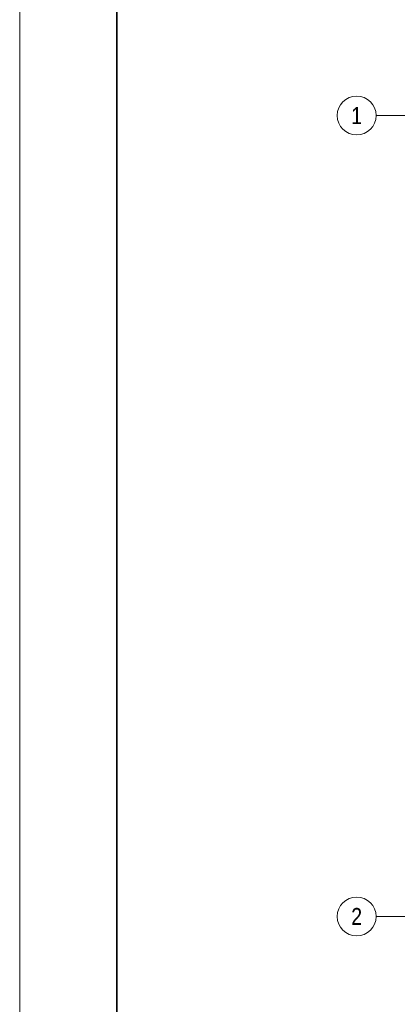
# Model space of a CAD drawing. Extents: x -620 to 300, y 62 to 1162.
# Tile 86 of 93: x -620 to -542, y 817 to 1019. Entities that reach past the tile are written whole.
import ezdxf
from ezdxf.enums import TextEntityAlignment as Align
from ezdxf.lldxf.tags import DXFTag

# ---------------------------------------------------------------- set-up
doc = ezdxf.new("R2010")
doc.units = 0
doc.layers.add('iwb_Layout Achsbezeichung', color=1, linetype='Continuous', lineweight=13, true_color=0xff0000)
doc.layers.add('iwb_Plankopf Rahmen', color=7, linetype='Continuous', lineweight=35)
doc.styles.get("Standard").update_dxf_attribs({"font": 'ARIALN.TTF'})
tags = doc.linetypes.add('STRICHPUNKT2', pattern=[12.7, 6.35, -3.175, 0, -3.175]).pattern_tags.tags
tags[10:11] = [DXFTag(74, 4), DXFTag(75, 0), DXFTag(340, '0'), DXFTag(46, 0.0), DXFTag(50, 0.0), DXFTag(44, 0.0), DXFTag(45, 0.0)]
tags[8:9] = [DXFTag(74, 4), DXFTag(75, 0), DXFTag(340, '0'), DXFTag(46, 0.0), DXFTag(50, 0.0), DXFTag(44, 0.0), DXFTag(45, 0.0)]
tags[6:7] = [DXFTag(74, 4), DXFTag(75, 0), DXFTag(340, '0'), DXFTag(46, 0.0), DXFTag(50, 0.0), DXFTag(44, 0.0), DXFTag(45, 0.0)]
tags[4:5] = [DXFTag(74, 4), DXFTag(75, 0), DXFTag(340, '0'), DXFTag(46, 0.0), DXFTag(50, 0.0), DXFTag(44, 0.0), DXFTag(45, 0.0)]

msp = doc.modelspace()

# ---------------------------------------------------------------- linework, layer by layer
at = {"layer": 'iwb_Layout Achsbezeichung', "linetype": 'STRICHPUNKT2', "lineweight": 13, "ltscale": 0.39}
for p, q in [((-538.86, 999.61), (-546.19, 999.61)), ((-538.86, 834.61), (-546.19, 834.61))]:
    msp.add_line(p, q, dxfattribs=at)
at = {"layer": 'iwb_Layout Achsbezeichung', "ltscale": 0.39}
for centre in [(-550.19, 999.61), (-550.19, 834.61)]:
    msp.add_circle(centre, 4, dxfattribs=at)
at = {"layer": 'iwb_Plankopf Rahmen', "color": 8, "lineweight": 13, "ltscale": 0.13, "true_color": 0x808080}
msp.add_lwpolyline([(300.35, 62.43), (-619.65, 62.43), (-619.65, 1162.43), (300.35, 1162.43), (300.35, 62.43)], close=True, dxfattribs=at)
at = {"layer": 'iwb_Plankopf Rahmen', "ltscale": 0.35}
msp.add_lwpolyline([(-599.65, 67.43), (-599.65, 1157.43), (295.35, 1157.43), (295.35, 67.43), (-599.65, 67.43)], close=True, dxfattribs=at)

# ---------------------------------------------------------------- texts
at = {"layer": 'iwb_Layout Achsbezeichung', "ltscale": 0.39}
for s, p in [('1', (-550.19, 999.61)), ('2', (-550.19, 834.61))]:
    msp.add_text(s, height=3.5, dxfattribs=at).set_placement(p, align=Align.MIDDLE_CENTER)

doc.saveas('drawing.dxf')
